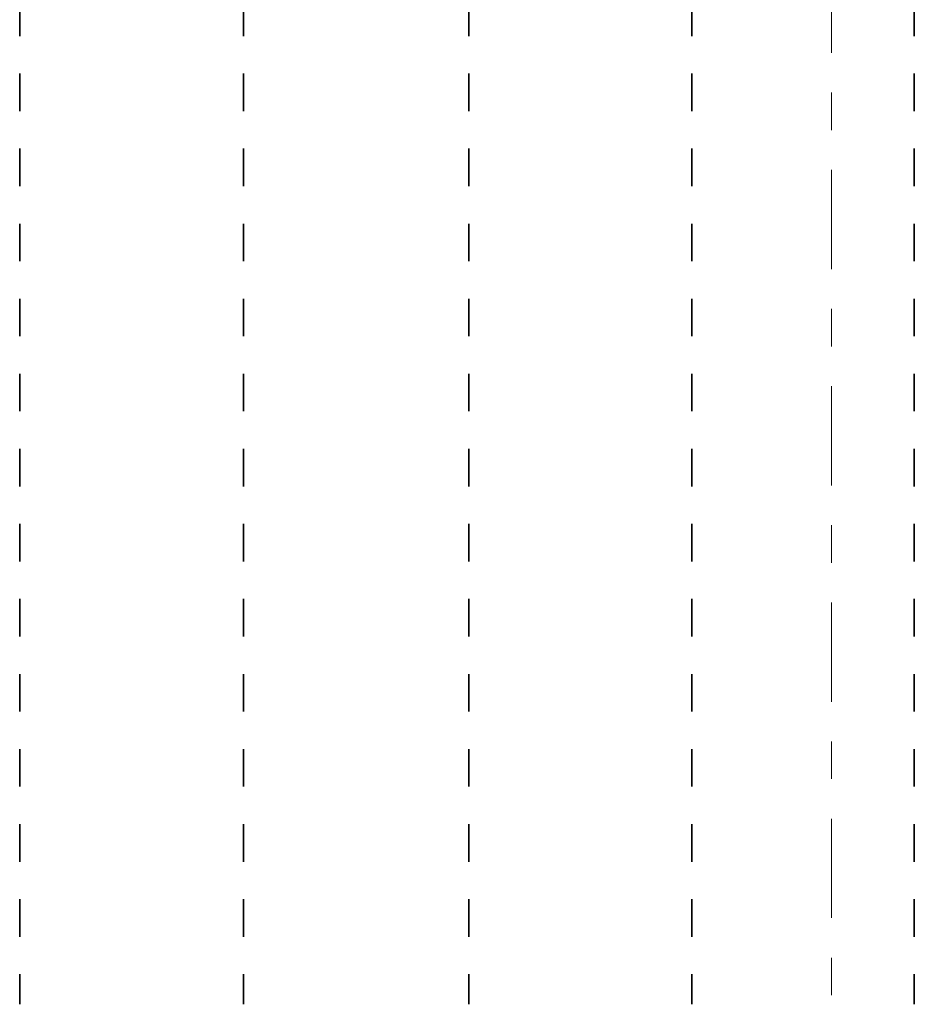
# Model space of a CAD drawing. Header units: metres. Extents: x -3.6 to 84.5, y -11 to 16.8.
# Tile 9 of 124: x 2 to 4.4, y 0.7 to 3.3. Entities that reach past the tile are written whole.
import ezdxf

# ---------------------------------------------------------------- set-up
doc = ezdxf.new("R2010")
doc.units = ezdxf.units.M
doc.header["$MEASUREMENT"] = 0
doc.linetypes.add('Achse', pattern=[0.2, 0.1, -0.05, 0, -0.05])
doc.linetypes.add('Strichlinie doppelt', pattern=[0.546806, 0.264583, -0.105833, 0.070556, -0.105833])
doc.layers.add('155 - Bemaßung_ Beschriftung.Ausbau - Deckenelemente', color=7, linetype='Continuous')
doc.layers.add('451 - Universal.Achsen Raster', color=7, linetype='Continuous')

msp = doc.modelspace()

# ---------------------------------------------------------------- linework, layer by layer
at = {"layer": '155 - Bemaßung_ Beschriftung.Ausbau - Deckenelemente', "color": 7, "linetype": 'Achse', "lineweight": 35}
for p, q in [((1.968, 5.19), (1.968, 0.71)), ((2.564, 5.19), (2.564, 0.71)), ((3.164, 5.19), (3.164, 0.71)), ((3.758, 5.19), (3.758, 0.71)), ((4.351, 5.19), (4.351, 0.71))]:
    msp.add_line(p, q, dxfattribs=at)
at = {"layer": '451 - Universal.Achsen Raster', "color": 160, "linetype": 'Strichlinie doppelt', "lineweight": 9, "true_color": 0x3232ff}
msp.add_line((4.13, -10.585), (4.13, 16.355), dxfattribs=at)

doc.saveas('drawing.dxf')
